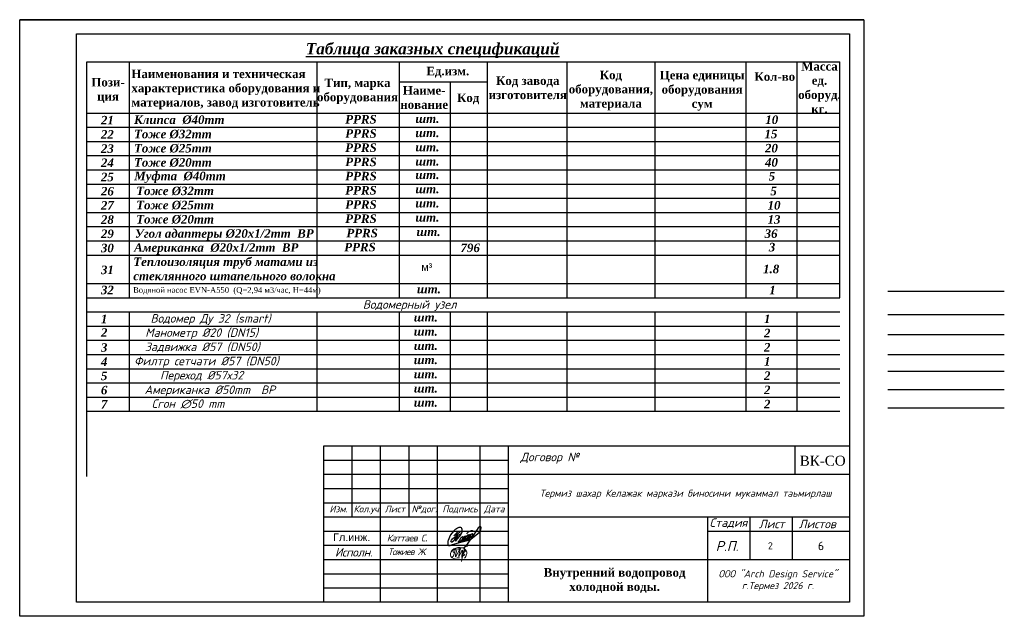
# Model space of a CAD drawing. Header units: inches. Extents: x 8001 to 766003, y -84601 to 563258.
# Tile 121 of 169: x 459026 to 493675, y 55603 to 76603. Entities that reach past the tile are written whole.
import ezdxf

# ---------------------------------------------------------------- set-up
doc = ezdxf.new("R2010")
doc.units = ezdxf.units.IN
doc.header["$MEASUREMENT"] = 0
doc.layers.add('_0', color=7, linetype='Continuous', lineweight=15)
doc.layers.add('ФВС-3', color=7, linetype='Continuous', lineweight=25)
doc.layers.add('liniya', color=7, linetype='Continuous')
doc.layers.add('PDF _Текст', color=7, linetype='Continuous')
doc.styles.add('MyStyle', font='isocpeur.ttf', dxfattribs={"height": 400})
doc.styles.add('OOO-Kazar', font='txt')
doc.styles.get("Standard").update_dxf_attribs({"font": 'arial.ttf'})

# ---------------------------------------------------------------- blocks, each defined once
blk = doc.blocks.new('gfnfd')
at = {"layer": '_0', "color": 5, "ltscale": 100}
for points in [[(6520818, 2413294), (6520848, 2413294)], [(6520801, 2413192), (6520834, 2413192)]]:
    blk.add_lwpolyline(points, dxfattribs=at)
blk.add_arc((6518800, 2413812), 2051, 342.7953, 345.3289, dxfattribs=at)
for points in [[(6520891, 2413186), (6520915, 2413229), (6520915, 2413269), (6520746, 2413281), (6520730, 2413208), (6520827, 2413173)], [(6520765, 2413255), (6520754, 2413268), (6520847, 2413305), (6520939, 2413339)], [(6520800, 2413285), (6520787, 2413205), (6520836, 2413285), (6520823, 2413202), (6520866, 2413283), (6520858, 2413196), (6520895, 2413322), (6520855, 2413150)], [(6520760, 2413206), (6520746, 2413203)], [(6520888, 2413288), (6520900, 2413266), (6520879, 2413250), (6520895, 2413224), (6520870, 2413213), (6520870, 2413207)]]:
    blk.add_spline(points, degree=3, dxfattribs=at)
blk = doc.blocks.new('rrwerewrewrewrew')
at = {"color": 5}
for points in [[(387872, 564817), (385461, 560165, 0.55556748), (386382, 560107), (391670, 566719), (392907, 570003, 0.16524673), (392907, 572723, 0.43735193), (390680, 575054, 0.1925367), (387853, 574100), (386571, 573489), (385290, 572586), (383117, 570710), (380078, 566719), (378699, 564105), (377285, 560326), (377078, 559578, 0.07852278), (377003, 555809, 0.23019417), (377694, 554621, 0.0887128), (377781, 554616, 0.0887128), (379419, 554812, 0.0887128), (381084, 555304), (390088, 557920), (399004, 560086), (402154, 561376)], [(387980, 570424), (385421, 567493, 0.22899883), (385508, 566433, 0.41488709), (386276, 566280), (387929, 567230), (391574, 570827), (387929, 567230), (383602, 559965), (381685, 558391), (380818, 558391), (380448, 559062), (380582, 559876), (380932, 560780), (382245, 562139), (384351, 563843), (392166, 568035)], [(390507, 558635), (395529, 562210), (397057, 563852), (397766, 564614), (397257, 565308), (395804, 564684), (393930, 562390), (393187, 560845, 0.24255711), (393041, 559580, 0.40328304), (393704, 559264), (399431, 563972), (400603, 565962), (400228, 566548), (398635, 565939), (397633, 564795), (395782, 562481), (395782, 560295), (396385, 560295), (399478, 562450), (401915, 565049, 0.04813408), (402290, 566969, 0.1195267), (400636, 565910), (398470, 562543), (398470, 560904), (398892, 560600), (405033, 566245, 0.12154345), (405033, 567557, 0.35845704), (404400, 567908, 0.15003716), (402713, 566737), (401915, 565049), (401358, 564455, 0.10332709), (401119, 561843, 0.57533837), (401471, 561164, 0.15295213), (402959, 561934), (404869, 563552), (412161, 569153), (414224, 572291), (414531, 574421), (414044, 575728), (413253, 576151), (412242, 575691), (411129, 574552), (409777, 572512), (406098, 567138), (396979, 553520)], [(398349, 567683, -0.17239952), (399516, 569357, -0.09374717), (402528, 571150, -0.27811873), (405794, 570727)], [(393348, 564247, 0.15829732), (390735, 562114), (389962, 560238), (388831, 559169, 0.49817329), (388831, 558274, 0.20946853), (389828, 557885), (393236, 561652), (394204, 563658, 0.46432334), (393929, 564350), (393348, 564299), (393348, 564247)]]:
    blk.add_lwpolyline(points, format="xyb", dxfattribs=at)
blk.add_lwpolyline([(385421, 567493), (383513, 565557)], dxfattribs=at)

msp = doc.modelspace()

# ---------------------------------------------------------------- linework, layer by layer
for p, q in [((488725.876, 76603.156), (459025.876, 76603.156)), ((459025.876, 76603.156), (488725.876, 76603.156)), ((459025.876, 55603.156), (459025.876, 76603.156)), ((488725.876, 76603.156), (488725.876, 55603.156)), ((461025.876, 76103.156), (488225.876, 76103.156)), ((461025.876, 56103.156), (461025.876, 76103.156)), ((488225.876, 76103.156), (488225.876, 56103.156)), ((461390.347, 75118.412), (487890.347, 75118.412)), ((461390.347, 60525.5), (461390.347, 75118.412)), ((462890.347, 66818.412), (462890.347, 75118.412)), ((469496.419, 66818.412), (469496.419, 75118.412)), ((472390.347, 66818.412), (472390.347, 75118.412)), ((475490.347, 66818.412), (475490.347, 75118.412)), ((478290.347, 66818.412), (478290.347, 75118.412)), ((481390.347, 66818.412), (481390.347, 75118.412)), ((484590.347, 66818.412), (484590.347, 75118.412)), ((486390.347, 66818.412), (486390.347, 75118.412)), ((487890.347, 66818.412), (487890.347, 75118.412)), ((472390.347, 74418.412), (475490.347, 74418.412)), ((474190.347, 66818.412), (474190.347, 74418.412)), ((461390.347, 73318.412), (487890.347, 73318.412)), ((461390.347, 72818.412), (487890.347, 72818.412)), ((461390.347, 72318.412), (487890.347, 72318.412)), ((461390.347, 71818.412), (487890.347, 71818.412)), ((461390.347, 71318.412), (487890.347, 71318.412)), ((461390.347, 70818.412), (487890.347, 70818.412)), ((461390.347, 70318.412), (487890.347, 70318.412)), ((461390.347, 69818.412), (487890.347, 69818.412)), ((461390.347, 69318.412), (487890.347, 69318.412)), ((461390.347, 68818.412), (487890.347, 68818.412)), ((461390.347, 68318.412), (487890.347, 68318.412)), ((461390.347, 67318.412), (487890.347, 67318.412)), ((461390.347, 66818.412), (487890.347, 66818.412)), ((461390.347, 66318.412), (487890.347, 66318.412)), ((488225.876, 56103.156), (461025.876, 56103.156)), ((488725.876, 55603.156), (459025.876, 55603.156))]:
    msp.add_line(p, q)
at = {"color": 18, "true_color": 0x000000}
for p, q in [((489571.5, 67052), (493675, 67052)), ((489571.5, 66230), (493675, 66230)), ((489571.5, 65525.5), (493675, 65525.5)), ((489571.5, 64820.5), (493675, 64820.5)), ((489571.5, 64233.5), (493675, 64233.5)), ((489571.5, 63587.5), (493675, 63587.5)), ((489571.5, 62941.5), (493675, 62941.5))]:
    msp.add_line(p, q, dxfattribs=at)
at = {"color": 0}
for p, q in [((461390.347, 66318.412), (487890.347, 66318.412)), ((462890.347, 62818.412), (462890.347, 66318.412)), ((469496.419, 62818.412), (469496.419, 66318.412)), ((472390.347, 62818.412), (472390.347, 66318.412)), ((474190.347, 62818.412), (474190.347, 66318.412)), ((475490.347, 62818.412), (475490.347, 66318.412)), ((478290.347, 62818.412), (478290.347, 66318.412)), ((481390.347, 62818.412), (481390.347, 66318.412)), ((484590.347, 62818.412), (484590.347, 66318.412)), ((486390.347, 62818.412), (486390.347, 66318.412)), ((461390.347, 65818.412), (487890.347, 65818.412)), ((461390.347, 65318.412), (487890.347, 65318.412)), ((461390.347, 64818.412), (487890.347, 64818.412)), ((461390.347, 64318.412), (487890.347, 64318.412)), ((461390.347, 63818.412), (487890.347, 63818.412)), ((461390.347, 63318.412), (487890.347, 63318.412)), ((461390.347, 62818.412), (487890.347, 62818.412))]:
    msp.add_line(p, q, dxfattribs=at)
at = {"color": 7, "linetype": 'Continuous'}
for p, q in [((469725.876, 61603.156), (488225.876, 61603.156)), ((469725.876, 56103.156), (469725.876, 61603.156)), ((470725.876, 59103.156), (470725.876, 61603.156)), ((471725.876, 56103.156), (471725.876, 61603.156)), ((472725.876, 59103.156), (472725.876, 61603.156)), ((473725.876, 56103.156), (473725.876, 61603.156)), ((475225.876, 56103.156), (475225.876, 61603.156)), ((476225.876, 56103.156), (476225.876, 61603.156)), ((476225.876, 60603.156), (488225.876, 60603.156)), ((469725.876, 59603.156), (476225.876, 59603.156)), ((469725.876, 59103.156), (476225.876, 59103.156)), ((476225.876, 59103.156), (488225.876, 59103.156)), ((483225.876, 59103.156), (483225.876, 56103.156)), ((484725.876, 57603.156), (484725.876, 59103.156)), ((486220.038, 57603.156), (486220.038, 59103.156)), ((483225.876, 58603.156), (488225.876, 58603.156)), ((476225.876, 57603.156), (488225.876, 57603.156))]:
    msp.add_line(p, q, dxfattribs=at)
at = {"linetype": 'ByBlock', "ltscale": 0.1}
msp.add_line((486305.876, 61603.156), (486305.876, 60603.156), dxfattribs=at)
msp.add_lwpolyline([(469725.876, 61603.156), (488225.876, 61603.156), (488225.876, 56103.156), (469725.876, 56103.156)], close=True, dxfattribs=at)
at = {"color": 7, "linetype": 'Continuous'}
for points in [[(469725.876, 61103.156), (476225.876, 61103.156)], [(469725.876, 60603.156), (476225.876, 60603.156)], [(469725.876, 60103.156), (476225.876, 60103.156)], [(469725.876, 58603.156), (476225.876, 58603.156)], [(469725.876, 58103.156), (476225.876, 58103.156)], [(469725.876, 57603.156), (476225.876, 57603.156)], [(469725.876, 57103.156), (476225.876, 57103.156)], [(469725.876, 56603.156), (476225.876, 56603.156)]]:
    msp.add_lwpolyline(points, dxfattribs=at)

# ---------------------------------------------------------------- block references
at = {"color": 6, "xscale": 0.03125, "yscale": 0.03125, "zscale": 0.03125}
msp.add_blockref('rrwerewrewrewrew', (462314.239, 40763.351), dxfattribs=at)
at = {"layer": '_0', "xscale": 3, "yscale": 3, "zscale": 3}
msp.add_blockref('gfnfd', (-19087993.458, -7181912.477), dxfattribs=at)

# ---------------------------------------------------------------- texts
for s, insert, char_height, width, attachment_point in [('{\\fTimes New Roman|b1|i1|c204|p18;\\LТаблица заказных спецификаций}', (473555.964, 75783.102), 400, 9709.96253, 2), ('{\\fTimes New Roman|b1|i0|c204|p18;Наименования и техническая характеристика оборудования и материалов, завод изготовитель}', (462957.858, 74846.711), 300, 6807.02242, 1), ('{\\fTimes New Roman|b1|i0|c204|p18;Ед.изм.}', (473335.253, 74944.314), 300, 1741.27809, 1), ('{\\fTimes New Roman|b1|i0|c204|p18;Масса \\Pед.\\Pоборуд.\\Pкг.}', (487170.536, 75113.521), 300, 2018.58837, 2), ('{\\fTimes New Roman|b1|i0|c204|p18;Пози-\\Pция}', (462133.724, 74552.879), 300, 1778.65771, 2), ('{\\fTimes New Roman|b1|i0|c204|p18;Тип, марка оборудования}', (470914.13, 74531.076), 300, 2555.80105, 2), ('{\\fTimes New Roman|b1|i0|c204|p18;Код завода изготовителя}', (476903.98, 74606.764), 300, 3755.54488, 2), ('{\\fTimes New Roman|b1|i0|c204|p18;Код оборудования, материала}', (479830.2, 74807.835), 300, 2642.92335, 2), ('{\\fTimes New Roman|b1|i0|c204|p18;Цена единицы оборудования\\Pсум}', (483041.487, 74801.405), 300, 3114.03727, 2), ('{\\fTimes New Roman|b1|i0|c204|p18;Кол-во}', (484881.868, 74750.966), 300, 1883.37616, 1), ('{\\fTimes New Roman|b1|i0|c204|p18;Наиме-\\Pнование}', (473259.816, 74265.14), 300, 2217.68144, 2), ('{\\fTimes New Roman|b1|i0|c204|p18;Код}', (474415.803, 74005.096), 300, 2042.16445, 1), ('{\\fTimes New Roman|b1|i1|c204|p18;21}', (461884.869, 73216.7), 300, 450.51262, 1), ('{\\fTimes New Roman|b1|i1|c204|p18;Клипса  %%C\\fTimes New Roman|b1|i1|c0|p18;40\\fTimes New Roman|b1|i1|c204|p18;тт }', (463049.646, 73233.038), 300, 6446.77332, 1), ('{\\fTimes New Roman|b1|i1|c204|p18;PPRS}', (470481.166, 73248.129), 300, 1098.09733, 1), ('{\\fTimes New Roman|b1|i1|c204|p18;шт.}', (472949.856, 73269.569), 300, 781.87527, 1), ('{\\fTimes New Roman|b1|i1|c0|p18;10}', (485264.516, 73231.99), 300, 384.26194, 1), ('{\\fTimes New Roman|b1|i1|c204|p18;22}', (461884.869, 72716.7), 300, 450.51262, 1), ('{\\fTimes New Roman|b1|i1|c204|p18;Тоже %%C\\fTimes New Roman|b1|i1|c0|p18;32\\fTimes New Roman|b1|i1|c204|p18;mm}', (463049.449, 72729.232), 300, 3261.59295, 1), ('{\\fTimes New Roman|b1|i1|c204|p18;PPRS}', (470481.166, 72748.129), 300, 1098.09733, 1), ('{\\fTimes New Roman|b1|i1|c204|p18;шт.}', (472949.856, 72769.569), 300, 781.87527, 1), ('{\\fTimes New Roman|b1|i1|c0|p18;15}', (485236.763, 72730.807), 300, 680.67716, 1), ('{\\fTimes New Roman|b1|i1|c204|p18;23}', (461884.869, 72216.7), 300, 450.51262, 1), ('{\\fTimes New Roman|b1|i1|c204|p18;Тоже %%C\\fTimes New Roman|b1|i1|c0|p18;25\\fTimes New Roman|b1|i1|c204|p18;mm}', (463049.449, 72229.232), 300, 3261.59295, 1), ('{\\fTimes New Roman|b1|i1|c204|p18;PPRS}', (470481.166, 72248.129), 300, 1098.09733, 1), ('{\\fTimes New Roman|b1|i1|c204|p18;шт.}', (472949.856, 72269.569), 300, 781.87527, 1), ('{\\fTimes New Roman|b1|i1|c0|p18;20}', (485253.364, 72230.807), 300, 680.67716, 1), ('{\\fTimes New Roman|b1|i1|c204|p18;Тоже %%C\\fTimes New Roman|b1|i1|c0|p18;20\\fTimes New Roman|b1|i1|c204|p18;mm}', (463049.449, 71729.232), 300, 3261.59295, 1), ('{\\fTimes New Roman|b1|i1|c204|p18;PPRS}', (470481.166, 71748.129), 300, 1098.09733, 1), ('{\\fTimes New Roman|b1|i1|c0|p18;40}', (485253.364, 71730.807), 300, 680.67716, 1), ('{\\fTimes New Roman|b1|i1|c204|p18;24}', (461884.869, 71716.7), 300, 450.51262, 1), ('{\\fTimes New Roman|b1|i1|c204|p18;шт.}', (472949.856, 71769.569), 300, 781.87527, 1), ('{\\fTimes New Roman|b1|i1|c204|p18;25}', (461884.869, 71216.7), 300, 450.51262, 1), ('{\\fTimes New Roman|b1|i1|c204|p18;Муфта  %%C\\fTimes New Roman|b1|i1|c0|p18;40\\fTimes New Roman|b1|i1|c204|p18;mm  }', (463058.054, 71254.32), 300, 3314.40413, 1), ('{\\fTimes New Roman|b1|i1|c204|p18;PPRS}', (470481.166, 71248.129), 300, 1098.09733, 1), ('{\\fTimes New Roman|b1|i1|c204|p18;шт.}', (472949.856, 71294.134), 300, 781.87527, 1), ('{\\fTimes New Roman|b1|i1|c0|p18;5}', (485382.482, 71242.12), 300, 446.83562, 1), ('{\\fTimes New Roman|b1|i1|c204|p18;26}', (461884.869, 70716.7), 300, 450.51262, 1), ('{\\fTimes New Roman|b1|i1|c204|p18;Тоже %%C\\fTimes New Roman|b1|i1|c0|p18;32\\fTimes New Roman|b1|i1|c204|p18;mm}', (463125.869, 70729.232), 300, 3720.69077, 1), ('{\\fTimes New Roman|b1|i1|c204|p18;PPRS}', (470481.166, 70748.129), 300, 1098.09733, 1), ('{\\fTimes New Roman|b1|i1|c204|p18;шт.}', (472949.856, 70794.134), 300, 781.87527, 1), ('{\\fTimes New Roman|b1|i1|c0|p18;5}', (485444.22, 70722.12), 300, 318.96848, 1), ('{\\fTimes New Roman|b1|i1|c204|p18;27}', (461884.869, 70216.7), 300, 450.51262, 1), ('{\\fTimes New Roman|b1|i1|c204|p18;Тоже %%C\\fTimes New Roman|b1|i1|c0|p18;25\\fTimes New Roman|b1|i1|c204|p18;mm}', (463125.869, 70229.232), 300, 3472.79416, 1), ('{\\fTimes New Roman|b1|i1|c204|p18;PPRS}', (470481.166, 70248.129), 300, 1098.09733, 1), ('{\\fTimes New Roman|b1|i1|c204|p18;шт.}', (472949.856, 70294.134), 300, 781.87527, 1), ('{\\fTimes New Roman|b1|i1|c0|p18;10}', (485344.993, 70220.918), 300, 318.96848, 1), ('{\\fTimes New Roman|b1|i1|c204|p18;28}', (461884.869, 69716.7), 300, 450.51262, 1), ('{\\fTimes New Roman|b1|i1|c204|p18;Тоже %%C\\fTimes New Roman|b1|i1|c0|p18;20\\fTimes New Roman|b1|i1|c204|p18;mm}', (463125.869, 69729.232), 300, 3472.79416, 1), ('{\\fTimes New Roman|b1|i1|c204|p18;PPRS}', (470481.166, 69748.129), 300, 1098.09733, 1), ('{\\fTimes New Roman|b1|i1|c204|p18;шт.}', (472949.856, 69794.134), 300, 781.87527, 1), ('{\\fTimes New Roman|b1|i1|c0|p18;13}', (485344.993, 69720.918), 300, 318.96848, 1), ('{\\fTimes New Roman|b1|i1|c204|p18;29}', (461884.869, 69216.7), 300, 450.51262, 1), ('{\\fTimes New Roman|b1|i1|c204|p18;PPRS}', (470521.735, 69242.55), 300, 1098.09733, 1), ('{\\fTimes New Roman|b1|i1|c204|p18;шт.}', (472990.425, 69288.556), 300, 781.87527, 1), ('{\\fTimes New Roman|b1|i1|c0|p18;36}', (485239.944, 69222.124), 300, 318.96848, 1), ('{\\fTimes New Roman|b1|i1|c204|p18;30}', (461884.869, 68716.7), 300, 450.51262, 1), ('{\\fTimes New Roman|b1|i1|c204|p18;Американка  %%C20х1/2mm  ВР}', (463051.07, 68732.983), 300, 6297.02566, 1), ('{\\fTimes New Roman|b1|i1|c204|p18;PPRS}', (470446.536, 68748.514), 300, 1098.09733, 1), ('{\\fTimes New Roman|b1|i1|c204|p18;796}', (474539.767, 68723.62), 300, 671.99784, 1), ('{\\fTimes New Roman|b1|i1|c0|p18;3}', (485387.878, 68747.34), 300, 315.95483, 1), ('{\\fTimes New Roman|b1|i1|c204|p18;31}', (461884.869, 67946.7), 300, 450.51262, 1), ('{\\fTimes New Roman|b1|i1|c204|p18;3\\fTimes New Roman|b1|i1|c0|p18;2}', (461884.869, 67238.7), 300, 450.51262, 1), ('{\\fTimes New Roman|b1|i1|c0|p18;1}', (485402.144, 67233.125), 300, 318.96848, 1), ('   {\\fTimes New Roman|b0|i0|c204|p18;\\H0.95238x;\\C0;Водяной насос EVN-A550\\fTimes New Roman|b0|i0|c0|p18;  (Q=2\\fTimes New Roman|b0|i0|c204|p18;,\\fTimes New Roman|b0|i0|c0|p18;94 \\fTimes New Roman|b0|i0|c204|p18;м\\fTimes New Roman|b0|i0|c0|p18;3/\\fTimes New Roman|b0|i0|c204|p18;час\\fTimes New Roman|b0|i0|c0|p18;, \\fTimes New Roman|b0|i0|c204|p18;Н\\fTimes New Roman|b0|i0|c0|p18;=44\\fTimes New Roman|b0|i0|c204|p18;м)}', (462771, 67189.291), 210, 9269.42292, 1), ('{\\fTimes New Roman|b1|i1|c204|p18;шт.}', (473005.125, 67271.056), 300, 781.87527, 1), ('  {\\fISOCPEUR|b1|i1|c204|p34;\\C256;\\c0;Водомерный узел}', (470867.797, 66729.737), 300, 3986.29405, 1), ('{\\fTimes New Roman|b1|i1|c0|p18;1}', (461884.869, 66220.389), 300, 450.51262, 1), ('{\\fTimes New Roman|b0|i1|c238|p18;   \\fISOCPEUR|b0|i1|c204|p34;Водомер Ду 32\\fISOCPEUR|b0|i1|c0|p34; (smart)}', (463290.17, 66239.338), 300, 6965.46125, 1), ('{\\fTimes New Roman|b0|i0|c204|p18;   \\fTimes New Roman|b1|i1|c204|p18;шт.}', (472555.322, 66280.623), 300, 1347.80721, 1), ('{\\fTimes New Roman|b1|i1|c0|p18;1}', (485218.442, 66222.787), 300, 602.47363, 1), ('{\\fTimes New Roman|b1|i1|c0|p18;2}', (461884.869, 65741.128), 300, 450.51262, 1), ('{\\fTimes New Roman|b0|i1|c238|p18;   \\fISOCPEUR|b0|i1|c204|p34;\\C0;Манометр %%C20 (DN15)}', (463103.234, 65739.338), 300, 7459.8222, 1), ('{\\fTimes New Roman|b0|i0|c204|p18;   \\fTimes New Roman|b1|i1|c204|p18;шт.}', (472555.322, 65780.623), 300, 1347.80721, 1), ('{\\fTimes New Roman|b1|i1|c0|p18;2}', (485218.442, 65722.787), 300, 602.47363, 1), ('{\\fTimes New Roman|b1|i1|c0|p18;3}', (461884.869, 65214.939), 300, 450.51262, 1), ('{\\fTimes New Roman|b0|i1|c238|p18;   \\fISOCPEUR|b0|i1|c204|p34;\\C0;Задвижка \\C256;%%C57 (DN50)}', (463093.618, 65239.338), 300, 6965.46125, 1), ('{\\fTimes New Roman|b0|i0|c204|p18;   \\fTimes New Roman|b1|i1|c204|p18;шт.}', (472555.322, 65280.623), 300, 1347.80721, 1), ('{\\fTimes New Roman|b1|i1|c0|p18;2}', (485218.442, 65222.787), 300, 602.47363, 1), ('{\\fTimes New Roman|b1|i1|c0|p18;4}', (461884.869, 64714.939), 300, 450.51262, 1), ('{\\fTimes New Roman|b0|i1|c238|p18;   \\fISOCPEUR|b0|i1|c204|p34;\\C0;Филтр сетчати \\C256;%%C57\\C0; (DN50)}', (462713.019, 64739.338), 300, 6965.46125, 1), ('{\\fTimes New Roman|b0|i0|c204|p18;   \\fTimes New Roman|b1|i1|c204|p18;шт.}', (472555.322, 64780.623), 300, 1347.80721, 1), ('{\\fTimes New Roman|b1|i1|c0|p18;1}', (485218.442, 64722.787), 300, 602.47363, 1), ('{\\fTimes New Roman|b1|i1|c0|p18;5}', (461884.869, 64214.939), 300, 450.51262, 1), ('{\\fISOCPEUR|b0|i1|c204|p34;\\C0;Переход %%C57х32}', (463964.605, 64239.338), 300, 3147.75157, 1), ('{\\fTimes New Roman|b0|i0|c204|p18;   \\fTimes New Roman|b1|i1|c204|p18;шт.}', (472555.322, 64280.623), 300, 1347.80721, 1), ('{\\fTimes New Roman|b1|i1|c0|p18;2}', (485218.442, 64222.787), 300, 602.47363, 1), ('{\\fTimes New Roman|b1|i1|c0|p18;6}', (461884.869, 63714.939), 300, 450.51262, 1), ('{\\fTimes New Roman|b0|i0|c204|p18;   \\fTimes New Roman|b1|i1|c204|p18;шт.}', (472555.322, 63780.623), 300, 1347.80721, 1), ('{\\fTimes New Roman|b1|i1|c0|p18;2}', (485218.442, 63722.787), 300, 602.47363, 1), ('{\\fTimes New Roman|b1|i1|c0|p18;7}', (461884.869, 63214.939), 300, 450.51262, 1), ('\\pxi8.57526;{\\fTimes New Roman|b0|i1|c238|p18;  \\fISOCPEUR|b0|i1|c204|p34;\\C256;\\c0;Сгон \\C0;∅\\fISOCPEUR|b0|i1|c0|p34;50 \\fISOCPEUR|b0|i1|c204|p34;mm\\C256;\\c0; }', (460872.186, 63239.338), 300, 5536.12607, 1), ('{\\fTimes New Roman|b0|i0|c204|p18;   \\fTimes New Roman|b1|i1|c204|p18;шт.}', (472555.322, 63280.623), 300, 1347.80721, 1), ('{\\fTimes New Roman|b1|i1|c0|p18;2}', (485218.442, 63222.787), 300, 602.47363, 1), ('{\\fISOCPEUR|b0|i1|c204|p34;\\T0.9;Каттаев С}.', (471945.876, 58358.471), 240, 2180, 4), ('{\\fTimes New Roman|b1|i0|c204|p18;Внутренний водопровод холодной воды.}', (479960.62, 57299.193), 300, 5858.13217, 2)]:
    msp.add_mtext(s, dxfattribs=dict(insert=insert, char_height=char_height, width=width, attachment_point=attachment_point))
at = {"color": 0, "char_height": 300, "attachment_point": 1}
for s, insert, width in [('{\\fTimes New Roman|b1|i1|c204|p18;Угол адаптеры %%C20х1/2mm  ВР}', (463079.98, 69228.06), 6554.09809), ('{\\fTimes New Roman|b1|i1|c204|p18;Теплоизоляция труб матами из стеклянного штапельного волокна}', (463023.087, 68232.961), 7677.66852), ('{\\fTimes New Roman|b1|i1|c0|p18;1.8}', (485186.45, 67977.479), 481.63683), ('{\\fISOCPEUR|b0|i1|c204|p34;\\C256;\\c0;Американка\\C0; %%C\\fISOCPEUR|b0|i1|c0|p34;50\\fISOCPEUR|b0|i1|c204|p34;mm  ВР}', (463419.841, 63728.06), 6554.09809)]:
    msp.add_mtext(s, dxfattribs=dict(at, insert=insert, width=width))
at = {"insert": (486476.043, 61256.093), "char_height": 350, "attachment_point": 1}
msp.add_mtext('{\\fTimes New Roman|b0|i0|c204|p18;ВК-СО}', dxfattribs=at)
at = {"attachment_point": 1, "style": 'MyStyle'}
for s, width, insert, char_height in [('2', 541.26649, (485357.369, 58211.368), 250), ('6', 968.8472, (487115.971, 58230.967), 300)]:
    msp.add_mtext_dynamic_manual_height_columns(s, width=width, gutter_width=1250, heights=[0], dxfattribs=dict(at, insert=insert, char_height=char_height))
at = {"layer": 'liniya', "insert": (470057.89, 58521.031), "char_height": 270, "width": 1161.89216, "attachment_point": 1}
msp.add_mtext('Гл.инж.', dxfattribs=at)
at = {"layer": 'PDF _Текст', "lineweight": 25, "insert": (473163.169, 67762.425), "char_height": 264.1914, "attachment_point": 7}
msp.add_mtext('{\\C0;м³}', dxfattribs=at)
at = {"layer": 'ФВС-3', "color": 0, "linetype": 'Continuous', "lineweight": 5, "style": 'OOO-Kazar'}
for s, insert, char_height, attachment_point in [('{\\fISOCPEUR|b0|i1|c204|p34;Договор №}', (477676.352, 60978.24), 300, 8), ('{\\fISOCPEUR|b0|i1|c204|p34;Изм.}', (470245.232, 59503.585), 240, 2), ('{\\fISOCPEUR|b0|i1|c204|p34;Кол.уч.}', (471257.267, 59503.585), 240, 2), ('{\\fISOCPEUR|b0|i1|c204|p34;Лист}', (472229.365, 59503.585), 240, 2), ('{\\fISOCPEUR|b0|i1|c204|p34;№дог.}', (473265.257, 59503.585), 240, 2), ('{\\fISOCPEUR|b0|i1|c204|p34;Подпись}', (474522.342, 59503.585), 240, 2), ('{\\fISOCPEUR|b0|i1|c204|p34;Дата}', (475726.984, 59503.585), 240, 2), ('{\\fISOCPEUR|b0|i1|c204|p34;Стадия}', (483967.012, 58703.156), 300, 8), ('{\\fISOCPEUR|b0|i1|c204|p34;Лист }', (485491.232, 58703.156), 300, 8), ('{\\fISOCPEUR|b0|i1|c204|p34;Листов }', (487095.239, 58703.156), 300, 8), ('{\\fISOCPEUR|b0|i1|c204|p34;Р.П.}', (483921.744, 57903.156), 350, 8), ('{\\fISOCPEUR|b0|i1|c204|p34;\\T0.95;Исполн.}', (470777.733, 58006.905), 300, 2)]:
    msp.add_mtext(s, dxfattribs=dict(at, insert=insert, char_height=char_height, attachment_point=attachment_point))
at = {"layer": 'ФВС-3', "linetype": 'Continuous', "lineweight": 5, "style": 'OOO-Kazar'}
for s, insert, char_height, attachment_point in [('{\\fISOCPEUR|b0|i1|c204|p34;Термиз шахар Келажак маркази биносини мукаммал таьмирлаш\\P  }', (482460.309, 59326.328), 250, 8), ('{\\fISOCPEUR|b0|i1|c204|p34;\\T0.9;Тожиев Ж.}', (472660.689, 57989.926), 230, 2), ('{\\fISOCPEUR|b0|i1|c204|p34;ООО "Arch Design Service"\\Pг.Термез 20\\fISOCPEUR|b0|i1|c0|p34;26\\fISOCPEUR|b0|i1|c204|p34; г.\\P  }', (485704.768, 56074.309), 250, 8)]:
    msp.add_mtext(s, dxfattribs=dict(at, insert=insert, char_height=char_height, attachment_point=attachment_point))

doc.saveas('drawing.dxf')
